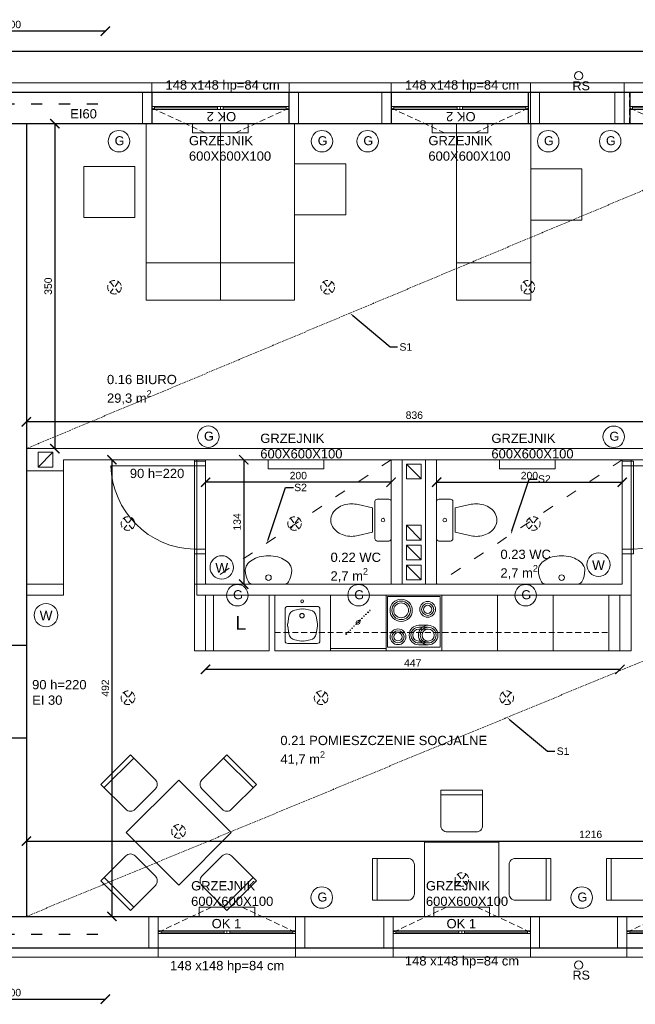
# Model space of a CAD drawing. Header units: centimetres. Extents: x -2458 to 12284, y -19336 to 2224.
# Tile 15 of 20: x 6950 to 7613, y -9979 to -8918. Entities that reach past the tile are written whole.
import ezdxf
from ezdxf import colors
from ezdxf.entities.mleader import LeaderData, LeaderLine
from ezdxf.math import Vec2, Vec3

# ---------------------------------------------------------------- set-up
doc = ezdxf.new("R2010")
doc.units = ezdxf.units.CM
for name, pattern in [('DASHED2', [9.525, 6.35, -3.175]), ('GCAD_ISO03W100', [30, 12, -18]), ('KRE-DR', [0.1, 0.06, -0.04])]:
    doc.linetypes.add(name, pattern=pattern)
for name, color, linetype, lineweight in [('100_KONSTRUKCYNE', 10, 'Continuous', 25), ('200_DZIAŁOWE', 50, 'Continuous', 15), ('300_DRZWI NOWE', 60, 'Continuous', 5), ('400_OKNA ISTNIEJĄCE', 130, 'Continuous', 5), ('401_OKNA NOWE', 150, 'Continuous', 5), ('500_WIDOK', 220, 'Continuous', 5), ('600_POWIERZCHNIE', 11, 'Continuous', 9), ('800_WYMIARY', 210, 'Continuous', 9), ('900_SUFITY PODWIESZONE', 40, 'Continuous', 9), ('901_LAMPY', 51, 'Continuous', 5), ('902_PPOZ', 121, 'Continuous', 30)]:
    doc.layers.add(name, color=color, linetype=linetype, lineweight=lineweight)
doc.styles.get("Standard").update_dxf_attribs({"font": 'arial.ttf'})
doc.dimstyles.new('Kasia', dxfattribs={"dimtxt": 8, "dimasz": 10, "dimexe": 1.25, "dimexo": 0.625, "dimgap": 3, "dimtad": 1, "dimtxsty": 'Standard', "dimblk": 'ARCHTICK', "dimcen": 2.5, "dimse1": 1, "dimse2": 1, "dimadec": 0, "dimazin": 0, "dimtfac": 1, "dimtmove": 0, "dimatfit": 3, "dimldrblk": 'ARCHTICK', "dimfxl": 1, "dimarcsym": 1})

# ---------------------------------------------------------------- blocks, each defined once
blk = doc.blocks.new('OKNO 148')
at = {"layer": '400_OKNA ISTNIEJĄCE', "linetype": 'DASHED2'}
for p, q in [((2587.8, 819.4), (2647.5, 847.4)), ((2735.8, 819.4), (2676, 847.4)), ((2587.8, 836.4), (2735.8, 836.4)), ((2587.8, 836.4), (2587.8, 802.4)), ((2735.8, 836.4), (2735.8, 802.4)), ((2587.8, 802.4), (2735.8, 802.4))]:
    blk.add_line(p, q, dxfattribs=at)
at = {"layer": '400_OKNA ISTNIEJĄCE'}
for p, q in [((2735.8, 820.9), (2587.8, 820.9)), ((2587.8, 817.9), (2735.8, 817.9)), ((2587.8, 817.9), (2587.8, 814.9)), ((2590.8, 820.9), (2590.8, 817.9)), ((2590.8, 819.4), (2658.8, 819.4)), ((2658.8, 820.9), (2658.8, 817.9)), ((2661.8, 820.9), (2661.8, 817.9)), ((2664.8, 820.9), (2664.8, 817.9)), ((2664.8, 819.4), (2732.8, 819.4)), ((2732.8, 820.9), (2732.8, 817.9)), ((2735.8, 814.9), (2735.8, 817.9))]:
    blk.add_line(p, q, dxfattribs=at)
at = {"layer": '400_OKNA ISTNIEJĄCE', "insert": (2645.4, 833.7), "char_height": 10, "width": 232.929, "attachment_point": 1}
blk.add_mtext('OK 1', dxfattribs=at)
blk = doc.blocks.new('okno nowe 148')
at = {"layer": '401_OKNA NOWE', "linetype": 'DASHED2'}
for p, q in [((5305.8, -8865.9), (5157.8, -8865.9)), ((5157.8, -8899.9), (5157.8, -8865.9)), ((5305.8, -8899.9), (5305.8, -8865.9)), ((5157.8, -8882.9), (5217.6, -8910.8)), ((5305.8, -8882.9), (5246, -8910.8)), ((5305.8, -8899.9), (5157.8, -8899.9))]:
    blk.add_line(p, q, dxfattribs=at)
at = {"layer": '401_OKNA NOWE'}
for p, q in [((5157.8, -8878.4), (5157.8, -8881.4)), ((5305.8, -8881.4), (5305.8, -8878.4)), ((5305.8, -8881.4), (5157.8, -8881.4)), ((5157.8, -8884.4), (5305.8, -8884.4)), ((5160.8, -8884.4), (5160.8, -8881.4)), ((5228.8, -8882.9), (5160.8, -8882.9)), ((5228.8, -8884.4), (5228.8, -8881.4)), ((5231.8, -8884.4), (5231.8, -8881.4)), ((5234.8, -8884.4), (5234.8, -8881.4)), ((5302.8, -8882.9), (5234.8, -8882.9)), ((5302.8, -8884.4), (5302.8, -8881.4))]:
    blk.add_line(p, q, dxfattribs=at)
at = {"layer": '401_OKNA NOWE', "insert": (5248.8, -8887.1), "char_height": 10, "width": 232.929, "attachment_point": 7, "rotation": 180}
blk.add_mtext('OK 2', dxfattribs=at)
blk = doc.blocks.new('_ArchTick')
at = {"color": 0, "linetype": 'ByBlock', "transparency": 16777216, "const_width": 0.15}
blk.add_lwpolyline([(-0.5, -0.5), (0.5, 0.5)], dxfattribs=at)
blk = doc.blocks.new('*D64')
at = {"layer": '800_WYMIARY', "color": 0, "lineweight": -2}
blk.add_line((6956.8, -9803.2), (8172.8, -9803.2), dxfattribs=at)
at = {"layer": '800_WYMIARY', "color": 0, "lineweight": -2, "xscale": 10, "yscale": 10, "zscale": 10, "rotation": 180}
blk.add_blockref('_ArchTick', (6956.8, -9803.2), dxfattribs=at)
at = {"layer": '800_WYMIARY', "color": 0, "lineweight": -2, "xscale": 10, "yscale": 10, "zscale": 10}
blk.add_blockref('_ArchTick', (8172.8, -9803.2), dxfattribs=at)
at = {"layer": '800_WYMIARY', "color": 0, "insert": (7564.8, -9796.1), "char_height": 8, "attachment_point": 5}
blk.add_mtext('1216', dxfattribs=at)
blk = doc.blocks.new('*D75')
at = {"layer": '800_WYMIARY', "color": 0, "lineweight": -2}
blk.add_line((7792.8, -9351.5), (6956.8, -9351.5), dxfattribs=at)
at = {"layer": '800_WYMIARY', "color": 0, "lineweight": -2, "xscale": 10, "yscale": 10, "zscale": 10, "rotation": 180}
blk.add_blockref('_ArchTick', (6956.8, -9351.5), dxfattribs=at)
at = {"layer": '800_WYMIARY', "color": 0, "lineweight": -2, "xscale": 10, "yscale": 10, "zscale": 10}
blk.add_blockref('_ArchTick', (7792.8, -9351.5), dxfattribs=at)
at = {"layer": '800_WYMIARY', "color": 0, "insert": (7374.8, -9344.4), "char_height": 8, "attachment_point": 5}
blk.add_mtext('836', dxfattribs=at)
blk = doc.blocks.new('4 TABLE')
at = {"layer": '500_WIDOK', "linetype": 'Continuous'}
for p, q in [((7488.5, -9966.8), (7443.5, -9966.8)), ((7375, -10035.3), (7375, -10080.3)), ((7557, -10035.3), (7557, -10080.3)), ((7488.5, -10148.8), (7443.5, -10148.8))]:
    blk.add_line(p, q, dxfattribs=at)
for points in [[(7443.5, -9999.8, 0.414214), (7450.5, -10006.8), (7481.5, -10006.8, 0.414214), (7488.5, -9999.8), (7488.5, -9961.8), (7443.5, -9961.8)], [(7408, -10080.3, 0.414214), (7415, -10073.3), (7415, -10042.3, 0.414214), (7408, -10035.3), (7370, -10035.3), (7370, -10080.3)], [(7524, -10080.3, -0.414214), (7517, -10073.3), (7517, -10042.3, -0.414214), (7524, -10035.3), (7562, -10035.3), (7562, -10080.3)], [(7443.5, -10115.8, -0.414214), (7450.5, -10108.8), (7481.5, -10108.8, -0.414214), (7488.5, -10115.8), (7488.5, -10153.8), (7443.5, -10153.8)]]:
    blk.add_lwpolyline(points, format="xyb", close=True, dxfattribs=at)
at = {"layer": '500_WIDOK'}
blk.add_lwpolyline([(7426, -10017.8), (7506, -10017.8), (7506, -10097.8), (7426, -10097.8)], close=True, dxfattribs=at)
blk = doc.blocks.new('3 TABLE')
at = {"layer": '500_WIDOK', "linetype": 'Continuous'}
for p, q in [((8093.9, -9731.4), (8048.9, -9731.4)), ((7980.4, -9799.9), (7980.4, -9844.9)), ((8162.4, -9799.9), (8162.4, -9844.9))]:
    blk.add_line(p, q, dxfattribs=at)
for points in [[(8048.9, -9764.4, 0.414214), (8055.9, -9771.4), (8086.9, -9771.4, 0.414214), (8093.9, -9764.4), (8093.9, -9726.4), (8048.9, -9726.4)], [(8013.4, -9844.9, 0.414214), (8020.4, -9837.9), (8020.4, -9806.9, 0.414214), (8013.4, -9799.9), (7975.4, -9799.9), (7975.4, -9844.9)], [(8129.4, -9844.9, -0.414214), (8122.4, -9837.9), (8122.4, -9806.9, -0.414214), (8129.4, -9799.9), (8167.4, -9799.9), (8167.4, -9844.9)]]:
    blk.add_lwpolyline(points, format="xyb", close=True, dxfattribs=at)
at = {"layer": '500_WIDOK'}
blk.add_lwpolyline([(8031.4, -9782.4), (8111.4, -9782.4), (8111.4, -9862.4), (8031.4, -9862.4)], close=True, dxfattribs=at)
blk = doc.blocks.new('wc')
at = {"layer": '500_WIDOK'}
for p, q in [((6154.4, -9240.8), (6158, -9256.5)), ((6187.8, -9240.8), (6184.2, -9256.5)), ((6151.1, -9259), (6191.1, -9259)), ((6148.6, -9274), (6148.6, -9261.5)), ((6193.6, -9261.5), (6193.6, -9274)), ((6191.1, -9276.5), (6151.1, -9276.5))]:
    blk.add_line(p, q, dxfattribs=at)
for points in [[(6188.6, -9234, 0.072039), (6187.4, -9225.7, 0.083339), (6184, -9218.7, 0.106661), (6178.2, -9213.4, 0.132138), (6171.1, -9211.5, 0.132138), (6164.1, -9213.4, 0.106661), (6158.2, -9218.7, 0.083339), (6154.8, -9225.7, 0.072039), (6153.6, -9234, 0.05824), (6154.4, -9240.8, 0.083339)], [(6187.8, -9240.8, 0.05824), (6188.6, -9234, 0.072039)]]:
    blk.add_lwpolyline(points, format="xyb", dxfattribs=at)
blk.add_lwpolyline([(6184.2, -9256.5), (6158, -9256.5)], dxfattribs=at)
blk.add_circle((6171.1, -9267.7), 1.96, dxfattribs=at)
for centre, start, end in [((6151.1, -9261.5), 90, 180), ((6191.1, -9261.5), 0, 90), ((6151.1, -9274), 180, 270), ((6191.1, -9274), 270, 0)]:
    blk.add_arc(centre, 2.5, start, end, dxfattribs=at)
blk = doc.blocks.new('umywalka')
blk.add_line((5383.5, -9289.9), (5418.1, -9289.9))
blk.add_lwpolyline([(5425.8, -9274.9, 0.14832), (5424.1, -9269.4, 0.107111), (5418.5, -9264, 0.07605), (5410.8, -9260.7, 0.062928), (5400.8, -9259.4, 0.062928), (5390.8, -9260.7, 0.07605), (5383.1, -9264, 0.107111), (5377.5, -9269.4, 0.14832), (5375.8, -9274.9, 0.14832)], format="xyb")
blk.add_circle((5400.8, -9282.9), 3)
for centre, radius, start, end in [((5400.8, -9274.9), 25, 180, 210), ((5400.8, -9274.9), 25, 330, 0), ((5383.5, -9284.9), 5, 210, 270), ((5418.1, -9284.9), 5, 270, 330)]:
    blk.add_arc(centre, radius, start, end)
blk = doc.blocks.new('drzwi 90')
at = {"layer": '300_DRZWI NOWE'}
for p, q in [((1441.9, -9391.1), (1441.9, -9301.1)), ((1346.9, -9391.1), (1346.9, -9403.1)), ((1351.9, -9391.1), (1351.9, -9403.1)), ((1441.9, -9391.1), (1441.9, -9403.1)), ((1446.9, -9391.1), (1446.9, -9403.1))]:
    blk.add_line(p, q, dxfattribs=at)
for points in [[(1346.9, -9391.1), (1446.9, -9391.1)], [(1346.9, -9403.1), (1446.9, -9403.1)]]:
    blk.add_lwpolyline(points, dxfattribs=at)
blk.add_arc((1444.4, -9393.6), 92.5, 91.5482, 178.4518, dxfattribs=at)
blk = doc.blocks.new('k6')
for p, q in [((7264.2, -9640.1), (7324.2, -9640.1)), ((7264.2, -9700.1), (7264.2, -9640.1)), ((7265.7, -9641.6), (7322.7, -9641.6)), ((7265.7, -9696.1), (7265.7, -9641.6)), ((7322.7, -9641.6), (7322.7, -9696.1)), ((7324.2, -9640.1), (7324.2, -9695.1)), ((7324.2, -9695.1), (7324.2, -9695.1)), ((7324.2, -9695.1), (7324.2, -9700.1)), ((7324.2, -9700.1), (7264.2, -9700.1)), ((7322.7, -9696.1), (7265.7, -9696.1))]:
    blk.add_line(p, q)
for points in [[(7309.6, -9672.5), (7299.6, -9672.5, 1), (7299.6, -9693.5), (7309.6, -9693.5)], [(7309.6, -9674.5), (7299.6, -9674.5, 1), (7299.6, -9691.5), (7309.6, -9691.5)], [(7309.6, -9676.5), (7299.6, -9676.5, 1), (7299.6, -9689.5), (7309.6, -9689.5)]]:
    blk.add_lwpolyline(points, format="xyb")
for centre, radius in [((7280.5, -9656.4), 12), ((7280.5, -9656.4), 10), ((7280.5, -9656.4), 8), ((7309.1, -9655.3), 8.5), ((7309.1, -9655.3), 6.5), ((7309.1, -9655.3), 4.5), ((7309.6, -9683), 10.5), ((7309.6, -9683), 8.5), ((7277.1, -9684.8), 8.5), ((7277.1, -9684.8), 6.5), ((7277.1, -9684.8), 4.5), ((7309.6, -9683), 6.5)]:
    blk.add_circle(centre, radius)
blk = doc.blocks.new('zmywarka')
at = {"layer": '500_WIDOK'}
for p, q in [((7356.1, -9669.9), (7356.1, -9609.9)), ((7356.1, -9609.9), (7416.1, -9609.9)), ((7416.1, -9609.9), (7416.1, -9669.9)), ((7356.1, -9667.4), (7416.1, -9667.4)), ((7416.1, -9669.9), (7356.1, -9669.9))]:
    blk.add_line(p, q, dxfattribs=at)
at = {"layer": '500_WIDOK', "linetype": 'KRE-DR'}
for centre, radius in [((7394.5, -9630.5), 0.5), ((7396.6, -9628.4), 0.5), ((7398.7, -9626.3), 0.5), ((7383.9, -9641.1), 0.5), ((7386, -9639), 2), ((7386, -9639), 0.5), ((7388.1, -9636.9), 0.5), ((7390.2, -9634.8), 0.5), ((7392.3, -9632.6), 0.5), ((7373.2, -9651.7), 0.5), ((7375.4, -9649.6), 0.5), ((7377.5, -9647.5), 0.5), ((7379.6, -9645.4), 0.5), ((7381.7, -9643.2), 0.5)]:
    blk.add_circle(centre, radius, dxfattribs=at)
blk = doc.blocks.new('zlew')
at = {"layer": '500_WIDOK'}
for p, q in [((7225, -9704.5), (7256.5, -9704.5)), ((7222, -9707.5), (7222, -9741.5)), ((7224.8, -9723.2), (7226.1, -9715.1)), ((7232.6, -9708.5), (7239.4, -9707.3)), ((7242.2, -9707.3), (7249, -9708.5)), ((7255.5, -9715.1), (7256.8, -9723.2)), ((7259.5, -9707.5), (7259.5, -9741.5)), ((7226.1, -9734), (7224.8, -9725.8)), ((7256.8, -9725.8), (7255.5, -9734)), ((7225, -9744.5), (7256.5, -9744.5)), ((7239.4, -9741.8), (7232.6, -9740.5)), ((7249, -9740.5), (7242.2, -9741.8))]:
    blk.add_line(p, q, dxfattribs=at)
for centre, radius in [((7240.3, -9699), 1.5), ((7240.2, -9714.5), 2.5)]:
    blk.add_circle(centre, radius, dxfattribs=at)
for centre, radius, start, end in [((7225, -9707.5), 3, 90, 180), ((7256.5, -9707.5), 3, 0, 90), ((7234, -9716.4), 8, 100.3048, 170.5377), ((7240.8, -9715.2), 8, 79.6952, 100.3048), ((7247.6, -9716.4), 8, 9.4623, 79.6952), ((7232.6, -9724.5), 8, 170.5377, 189.4623), ((7248.9, -9724.5), 8, 350.5377, 9.4623), ((7234, -9732.7), 8, 189.4623, 259.6952), ((7247.6, -9732.7), 8, 280.3048, 350.5377), ((7225, -9741.5), 3, 180, 270), ((7240.8, -9733.9), 8, 259.6952, 280.3048), ((7256.5, -9741.5), 3, 270, 0)]:
    blk.add_arc(centre, radius, start, end, dxfattribs=at)
blk = doc.blocks.new('*D113')
at = {"layer": '800_WYMIARY', "color": 0, "lineweight": -2}
blk.add_line((6987.4, -9030.4), (6987.4, -9380.4), dxfattribs=at)
at = {"layer": '800_WYMIARY', "color": 0, "lineweight": -2, "xscale": 10, "yscale": 10, "zscale": 10}
for p, rotation in [((6987.4, -9030.4), 90), ((6987.4, -9380.4), 270)]:
    blk.add_blockref('_ArchTick', p, dxfattribs=dict(at, rotation=rotation))
at = {"layer": '800_WYMIARY', "color": 0, "insert": (6980.3, -9205.4), "char_height": 8, "attachment_point": 5, "rotation": 90}
blk.add_mtext('350', dxfattribs=at)
blk = doc.blocks.new('2 table')
at = {"layer": '500_WIDOK', "linetype": 'Continuous'}
for p, q in [((7384.3, -10156.9), (7384.3, -10201.9)), ((7566.3, -10156.9), (7566.3, -10201.9))]:
    blk.add_line(p, q, dxfattribs=at)
at = {"layer": '500_WIDOK'}
blk.add_lwpolyline([(7435.3, -10139.4), (7515.3, -10139.4), (7515.3, -10219.4), (7435.3, -10219.4)], close=True, dxfattribs=at)
at = {"layer": '500_WIDOK', "linetype": 'Continuous'}
for points in [[(7417.3, -10201.9, 0.414214), (7424.3, -10194.9), (7424.3, -10163.9, 0.414214), (7417.3, -10156.9), (7379.3, -10156.9), (7379.3, -10201.9)], [(7533.3, -10201.9, -0.414214), (7526.3, -10194.9), (7526.3, -10163.9, -0.414214), (7533.3, -10156.9), (7571.3, -10156.9), (7571.3, -10201.9)]]:
    blk.add_lwpolyline(points, format="xyb", close=True, dxfattribs=at)
blk = doc.blocks.new('włącznik')
at = {"layer": '500_WIDOK'}
blk.add_circle((7992.9, -9401), 12.6, dxfattribs=at)
at = {"layer": '500_WIDOK', "insert": (7985.9, -9396.2), "char_height": 10.5, "width": 163.633, "attachment_point": 1}
blk.add_mtext('W', dxfattribs=at)
blk = doc.blocks.new('gniazdo')
at = {"layer": '500_WIDOK'}
blk.add_circle((8039.5, -9399.9), 11.6, dxfattribs=at)
at = {"layer": '500_WIDOK', "insert": (8034.9, -9394.5), "char_height": 9.69, "width": 150.523, "attachment_point": 1}
blk.add_mtext('G', dxfattribs=at)
blk = doc.blocks.new('oświetlenie')
at = {"layer": '901_LAMPY', "linetype": 'DASHED2'}
for p, q in [((8105, -9394.1), (8096, -9405.7)), ((8096, -9394.1), (8105, -9405.7))]:
    blk.add_line(p, q, dxfattribs=at)
blk.add_circle((8100.5, -9399.9), 7.36, dxfattribs=at)
blk = doc.blocks.new('k1')
at = {"layer": '200_DZIAŁOWE'}
blk.add_line((7814.8, -9228.4), (7830.8, -9244.4), dxfattribs=at)
blk.add_lwpolyline([(7814.8, -9228.4), (7814.8, -9244.4), (7830.8, -9244.4), (7830.8, -9228.4), (7814.8, -9228.4)], dxfattribs=at)
blk = doc.blocks.new('grzejnik 600x600x100')
at = {"layer": '500_WIDOK'}
blk.add_lwpolyline([(5341.8, -9108), (5341.8, -9118), (5401.8, -9118), (5401.8, -9108), (5341.8, -9108)], dxfattribs=at)
at = {"layer": '500_WIDOK', "insert": (5333.2, -9080), "char_height": 10, "width": 42.029, "attachment_point": 1}
blk.add_mtext('GRZEJNIK 600X600X100', dxfattribs=at)
blk = doc.blocks.new('*D387')
at = {"layer": '800_WYMIARY', "color": 0, "lineweight": -2}
blk.add_line((8881.8, -8952.5), (538.8, -8952.5), dxfattribs=at)
at = {"layer": '800_WYMIARY', "color": 0, "lineweight": -2, "xscale": 10, "yscale": 10, "zscale": 10, "rotation": 180}
blk.add_blockref('_ArchTick', (538.8, -8952.5), dxfattribs=at)
at = {"layer": '800_WYMIARY', "color": 0, "lineweight": -2, "xscale": 10, "yscale": 10, "zscale": 10}
blk.add_blockref('_ArchTick', (8881.8, -8952.5), dxfattribs=at)
at = {"layer": '800_WYMIARY', "color": 0, "insert": (4710.3, -8945.4), "char_height": 8, "attachment_point": 5}
blk.add_mtext('8343', dxfattribs=at)
blk = doc.blocks.new('*D392')
at = {"layer": '500_WIDOK', "color": 0, "lineweight": -2}
blk.add_line((7049, -9392.4), (7049, -9884.4), dxfattribs=at)
at = {"layer": '500_WIDOK', "color": 0, "lineweight": -2, "xscale": 10, "yscale": 10, "zscale": 10}
for p, rotation in [((7049, -9392.4), 90), ((7049, -9884.4), 270)]:
    blk.add_blockref('_ArchTick', p, dxfattribs=dict(at, rotation=rotation))
at = {"layer": '500_WIDOK', "color": 0, "insert": (7041.9, -9638.4), "char_height": 8, "attachment_point": 5, "rotation": 90}
blk.add_mtext('492', dxfattribs=at)
blk = doc.blocks.new('RS')
at = {"layer": '500_WIDOK'}
blk.add_circle((554.4, -9936.9), 4.5, dxfattribs=at)
at = {"layer": '500_WIDOK', "insert": (547.7, -9942.8), "char_height": 9.69, "width": 150.523, "attachment_point": 1}
blk.add_mtext('RS', dxfattribs=at)
blk = doc.blocks.new('RURY S')
at = {"layer": '200_DZIAŁOWE'}
blk.add_blockref('RS', (6997.5, 0), dxfattribs=at)
blk = doc.blocks.new('*D518')
at = {"layer": '800_WYMIARY', "color": 0, "lineweight": -2}
blk.add_line((6841.8, -9973.6), (7041.8, -9973.6), dxfattribs=at)
at = {"layer": '800_WYMIARY', "color": 0, "lineweight": -2, "xscale": 10, "yscale": 10, "zscale": 10, "rotation": 180}
blk.add_blockref('_ArchTick', (6841.8, -9973.6), dxfattribs=at)
at = {"layer": '800_WYMIARY', "color": 0, "lineweight": -2, "xscale": 10, "yscale": 10, "zscale": 10}
blk.add_blockref('_ArchTick', (7041.8, -9973.6), dxfattribs=at)
at = {"layer": '800_WYMIARY', "color": 0, "insert": (6941.8, -9966.5), "char_height": 8, "attachment_point": 5}
blk.add_mtext('200', dxfattribs=at)
blk = doc.blocks.new('*D519')
at = {"layer": '800_WYMIARY', "color": 0, "lineweight": -2}
blk.add_line((7041.8, -8930.6), (6841.8, -8930.6), dxfattribs=at)
at = {"layer": '800_WYMIARY', "color": 0, "lineweight": -2, "xscale": 10, "yscale": 10, "zscale": 10, "rotation": 180}
blk.add_blockref('_ArchTick', (6841.8, -8930.6), dxfattribs=at)
at = {"layer": '800_WYMIARY', "color": 0, "lineweight": -2, "xscale": 10, "yscale": 10, "zscale": 10}
blk.add_blockref('_ArchTick', (7041.8, -8930.6), dxfattribs=at)
at = {"layer": '800_WYMIARY', "color": 0, "insert": (6941.8, -8923.5), "char_height": 8, "attachment_point": 5}
blk.add_mtext('200', dxfattribs=at)
blk = doc.blocks.new('grzejnik 600x600x100 2')
at = {"layer": '500_WIDOK'}
blk.add_lwpolyline([(8062.5, -8915.4), (8062.5, -8925.4), (8122.5, -8925.4), (8122.5, -8915.4), (8062.5, -8915.4)], dxfattribs=at)
at = {"layer": '500_WIDOK', "insert": (8058.6, -8928.6), "char_height": 10, "width": 42.029, "attachment_point": 1}
blk.add_mtext('GRZEJNIK 600X600X100', dxfattribs=at)
blk = doc.blocks.new('*D722')
at = {"layer": '800_WYMIARY', "color": 0, "lineweight": -2}
blk.add_line((7191, -9392.4), (7191, -9526.4), dxfattribs=at)
at = {"layer": '800_WYMIARY', "color": 0, "lineweight": -2, "xscale": 10, "yscale": 10, "zscale": 10}
for p, rotation in [((7191, -9392.4), 90), ((7191, -9526.4), 270)]:
    blk.add_blockref('_ArchTick', p, dxfattribs=dict(at, rotation=rotation))
at = {"layer": '800_WYMIARY', "color": 0, "insert": (7183.9, -9459.4), "char_height": 8, "attachment_point": 5, "rotation": 90}
blk.add_mtext('134', dxfattribs=at)
blk = doc.blocks.new('*D723')
at = {"layer": '800_WYMIARY', "color": 0, "lineweight": -2}
blk.add_line((7349.8, -9416.6), (7149.8, -9416.6), dxfattribs=at)
at = {"layer": '800_WYMIARY', "color": 0, "lineweight": -2, "xscale": 10, "yscale": 10, "zscale": 10, "rotation": 180}
blk.add_blockref('_ArchTick', (7149.8, -9416.6), dxfattribs=at)
at = {"layer": '800_WYMIARY', "color": 0, "lineweight": -2, "xscale": 10, "yscale": 10, "zscale": 10}
blk.add_blockref('_ArchTick', (7349.8, -9416.6), dxfattribs=at)
at = {"layer": '800_WYMIARY', "color": 0, "insert": (7249.8, -9409.5), "char_height": 8, "attachment_point": 5}
blk.add_mtext('200', dxfattribs=at)
blk = doc.blocks.new('*D724')
at = {"layer": '800_WYMIARY', "color": 0, "lineweight": -2}
blk.add_line((7398.8, -9416.6), (7598.8, -9416.6), dxfattribs=at)
at = {"layer": '800_WYMIARY', "color": 0, "lineweight": -2, "xscale": 10, "yscale": 10, "zscale": 10, "rotation": 180}
blk.add_blockref('_ArchTick', (7398.8, -9416.6), dxfattribs=at)
at = {"layer": '800_WYMIARY', "color": 0, "lineweight": -2, "xscale": 10, "yscale": 10, "zscale": 10}
blk.add_blockref('_ArchTick', (7598.8, -9416.6), dxfattribs=at)
at = {"layer": '800_WYMIARY', "color": 0, "insert": (7498.8, -9409.5), "char_height": 8, "attachment_point": 5}
blk.add_mtext('200', dxfattribs=at)
blk = doc.blocks.new('*D725')
at = {"layer": '800_WYMIARY', "color": 0, "lineweight": -2}
blk.add_line((7596.3, -9618.3), (7149.8, -9618.3), dxfattribs=at)
at = {"layer": '800_WYMIARY', "color": 0, "lineweight": -2, "xscale": 10, "yscale": 10, "zscale": 10, "rotation": 180}
blk.add_blockref('_ArchTick', (7149.8, -9618.3), dxfattribs=at)
at = {"layer": '800_WYMIARY', "color": 0, "lineweight": -2, "xscale": 10, "yscale": 10, "zscale": 10}
blk.add_blockref('_ArchTick', (7596.3, -9618.3), dxfattribs=at)
at = {"layer": '800_WYMIARY', "color": 0, "insert": (7373.1, -9611.3), "char_height": 8, "attachment_point": 5}
blk.add_mtext('447', dxfattribs=at)
blk = doc.blocks.new('RS POLNOC')
at = {"layer": '200_DZIAŁOWE'}
blk.add_blockref('RS', (6124.9, 3755.1), dxfattribs=at)

msp = doc.modelspace()

# ---------------------------------------------------------------- linework, layer by layer
at = {"layer": '100_KONSTRUKCYNE'}
for p, q in [((5018.847, -8996.404), (8871.847, -8996.404)), ((7091.847, -8996.404), (7091.847, -9030.404)), ((7239.847, -9030.404), (7239.847, -8996.404)), ((7349.847, -8996.404), (7349.847, -9030.404)), ((7497.847, -9030.404), (7497.847, -8996.404)), ((7606.847, -8996.404), (7606.847, -9030.404)), ((8837.847, -9030.404), (6251.847, -9030.404)), ((6956.847, -9030.404), (6956.847, -9884.404)), ((6956.847, -9592.406), (6926.847, -9592.406)), ((6956.847, -9692.406), (6926.847, -9692.406)), ((5048.847, -9884.404), (8837.847, -9884.404)), ((5018.847, -9918.404), (8871.847, -9918.404))]:
    msp.add_line(p, q, dxfattribs=at)
at = {"layer": '200_DZIAŁOWE'}
for p, q in [((7605.827, -9380.404), (6956.847, -9380.404)), ((6956.847, -9380.404), (6956.847, -9404.404)), ((6985.379, -9384.404), (6969.379, -9400.404)), ((7751.847, -9392.404), (6996.847, -9392.404)), ((6996.847, -9392.404), (6996.847, -9404.404)), ((7137.847, -9392.404), (7137.847, -9538.404)), ((7137.847, -9392.404), (7137.847, -9538.404)), ((7149.847, -9392.404), (7149.847, -9526.404)), ((7149.847, -9392.404), (7149.847, -9526.404)), ((7349.847, -9392.404), (7349.847, -9526.404)), ((7361.847, -9392.404), (7361.847, -9526.404)), ((7386.847, -9392.404), (7386.847, -9526.404)), ((7398.847, -9392.404), (7398.847, -9526.404)), ((7598.847, -9392.404), (7598.847, -9526.404)), ((7598.847, -9392.404), (7598.847, -9526.404)), ((7608.347, -9392.404), (7608.347, -9538.404)), ((7608.347, -9392.404), (7608.347, -9538.404)), ((6956.847, -9404.404), (6996.847, -9404.404)), ((7386.847, -9526.404), (7386.847, -9458.404)), ((6996.847, -9526.404), (6956.847, -9526.404)), ((6996.847, -9526.404), (6996.847, -9538.404)), ((7598.847, -9526.404), (7137.847, -9526.404)), ((6956.847, -9538.404), (6956.847, -9598.404)), ((6996.847, -9538.404), (6956.847, -9538.404)), ((7137.847, -9538.404), (7137.847, -9598.404)), ((7608.347, -9538.404), (7140.347, -9538.404)), ((7149.847, -9598.404), (7149.847, -9538.404)), ((7596.347, -9598.404), (7596.347, -9538.404)), ((7608.347, -9538.404), (7608.347, -9598.404)), ((7137.847, -9598.404), (7149.847, -9598.404)), ((7608.347, -9598.404), (7596.347, -9598.404))]:
    msp.add_line(p, q, dxfattribs=at)
for points in [[(6881.847, -8996.404), (6881.847, -9030.404), (6871.847, -9030.404), (6871.847, -8986.404), (7091.847, -8986.404), (7091.847, -9030.404), (7081.847, -9030.404), (7081.847, -8996.404)], [(7249.847, -8996.404), (7249.847, -9030.404), (7239.847, -9030.404), (7239.847, -8986.404), (7349.847, -8986.404), (7349.847, -9030.404), (7339.847, -9030.404), (7339.847, -8996.404)], [(7509.847, -8996.404), (7509.847, -9030.404), (7499.847, -9030.404), (7499.847, -8986.404), (7600.847, -8986.404), (7600.847, -9030.404), (7590.847, -9030.404), (7590.847, -8996.404)], [(6985.379, -9384.404), (6985.379, -9400.404), (6969.379, -9400.404), (6969.379, -9384.404), (6985.379, -9384.404)], [(6812.847, -9918.404), (6812.847, -9884.404), (6802.847, -9884.404), (6802.847, -9918.404), (6802.847, -9918.404), (6802.847, -9928.404), (7098.847, -9928.404), (7098.847, -9884.404), (7088.847, -9884.404), (7088.847, -9918.404)], [(7256.847, -9918.404), (7256.847, -9884.404), (7246.847, -9884.404), (7246.847, -9918.404), (7246.847, -9918.404), (7246.847, -9928.404), (7351.847, -9928.404), (7351.847, -9884.404), (7341.847, -9884.404), (7341.847, -9918.404)], [(7509.847, -9918.404), (7509.847, -9884.404), (7499.847, -9884.404), (7499.847, -9918.404), (7499.847, -9918.404), (7499.847, -9928.404), (7603.847, -9928.404), (7603.847, -9884.404), (7593.847, -9884.404), (7593.847, -9918.404)]]:
    msp.add_lwpolyline(points, dxfattribs=at)
at = {"layer": '500_WIDOK'}
for p, q in [((6996.847, -9404.404), (6996.847, -9526.404)), ((7596.347, -9598.404), (7584.347, -9598.404))]:
    msp.add_line(p, q, dxfattribs=at)
at = {"layer": '500_WIDOK', "linetype": 'DASHED2'}
msp.add_line((7224.347, -9578.404), (7584.347, -9578.404), dxfattribs=at)
at = {"layer": '500_WIDOK'}
for points in [[(7085.847, -9030.404), (7085.847, -9180.404), (7165.847, -9180.404), (7165.847, -9030.404), (7085.847, -9030.404)], [(7165.847, -9030.404), (7165.847, -9180.404), (7245.847, -9180.404), (7245.847, -9030.404), (7165.847, -9030.404)], [(7420.22, -9030.404), (7420.22, -9180.404), (7500.22, -9180.404), (7500.22, -9030.404), (7420.22, -9030.404)], [(7018.785, -9131.317), (7073.785, -9131.317), (7073.785, -9076.317), (7018.785, -9076.317), (7018.785, -9131.317)], [(7245.847, -9128.584), (7300.847, -9128.584), (7300.847, -9073.584), (7245.847, -9073.584), (7245.847, -9128.584)], [(7500.22, -9134.128), (7555.22, -9134.128), (7555.22, -9079.128), (7500.22, -9079.128), (7500.22, -9134.128)], [(7165.847, -9180.404), (7165.847, -9220.404), (7085.847, -9220.404), (7085.847, -9180.404), (7165.847, -9180.404)], [(7245.847, -9180.404), (7245.847, -9220.404), (7165.847, -9220.404), (7165.847, -9180.404), (7245.847, -9180.404)], [(7500.22, -9180.404), (7500.22, -9220.404), (7420.22, -9220.404), (7420.22, -9180.404), (7500.22, -9180.404)], [(7158.347, -9538.404), (7158.347, -9598.404), (7218.347, -9598.404), (7218.347, -9538.404), (7158.347, -9538.404)], [(7224.347, -9538.404), (7224.347, -9598.404), (7284.347, -9598.404), (7284.347, -9538.404), (7224.347, -9538.404)], [(7284.347, -9538.404), (7284.347, -9598.404), (7344.347, -9598.404), (7344.347, -9538.404), (7284.347, -9538.404)], [(7344.347, -9538.404), (7344.347, -9598.404), (7404.347, -9598.404), (7404.347, -9538.404), (7344.347, -9538.404)], [(7404.347, -9538.404), (7404.347, -9598.404), (7464.347, -9598.404), (7464.347, -9538.404), (7404.347, -9538.404)], [(7464.347, -9538.404), (7464.347, -9598.404), (7524.347, -9598.404), (7524.347, -9538.404), (7464.347, -9538.404)], [(7524.347, -9538.404), (7524.347, -9598.404), (7584.347, -9598.404), (7584.347, -9538.404), (7524.347, -9538.404)]]:
    msp.add_lwpolyline(points, dxfattribs=at)
at = {"layer": '600_POWIERZCHNIE'}
msp.add_line((6956.847, -9392.404), (6956.847, -9526.404), dxfattribs=at)
for points in [[(6956.847, -9030.404), (7792.847, -9030.404), (7792.847, -9380.404), (6956.847, -9380.404), (6956.847, -9030.404)], [(7608.347, -9392.404), (7792.347, -9392.404), (7793.347, -9538.404), (7792.847, -9538.404), (7792.847, -9686.404), (8172.847, -9686.404), (8172.847, -9884.404), (6956.847, -9884.404), (6956.847, -9538.404), (6956.847, -9538.404), (6956.847, -9526.404), (6956.847, -9526.404), (6956.847, -9404.404), (6996.847, -9404.404), (6996.847, -9392.404), (7140.347, -9392.404), (7140.347, -9538.404), (7608.347, -9538.404), (7608.347, -9392.404)], [(7149.847, -9392.404), (7349.847, -9392.404), (7349.847, -9526.404), (7149.847, -9526.404), (7149.847, -9392.404)]]:
    msp.add_lwpolyline(points, dxfattribs=at)
at = {"layer": '800_WYMIARY'}
msp.add_line((7158.347, -9598.404), (7149.847, -9598.404), dxfattribs=at)
msp.add_lwpolyline([(538.847, -8986.404), (538.847, -9928.404), (8881.847, -9928.404), (8881.847, -8986.404), (538.847, -8986.404)], dxfattribs=at)
at = {"layer": '900_SUFITY PODWIESZONE', "linetype": 'DASHED2', "ltscale": 0.3}
for p, q in [((7792.847, -9030.404), (6956.847, -9380.404)), ((7792.847, -9538.404), (6956.847, -9884.404))]:
    msp.add_line(p, q, dxfattribs=at)
at = {"layer": '900_SUFITY PODWIESZONE', "linetype": 'GCAD_ISO03W100'}
for p, q in [((7349.847, -9392.404), (7149.847, -9526.404)), ((7598.847, -9392.404), (7398.847, -9526.404))]:
    msp.add_line(p, q, dxfattribs=at)
at = {"layer": '902_PPOZ', "linetype": 'GCAD_ISO03W100'}
for p, q in [((6841.847, -9008.883), (7041.847, -9008.883)), ((6841.847, -9903.605), (7041.847, -9903.605))]:
    msp.add_line(p, q, dxfattribs=at)

# ---------------------------------------------------------------- block references
at = {"rotation": 90.00000000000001}
msp.add_blockref('wc', (-1926.649, -15628.545), dxfattribs=at)
at = {"xscale": -1, "rotation": 270}
msp.add_blockref('wc', (16675.343, -15628.545), dxfattribs=at)
at = {"layer": '200_DZIAŁOWE'}
for name, p in [('okno nowe 148', (1934.023, -130.493)), ('okno nowe 148', (2192.023, -130.493)), ('okno nowe 148', (2449.023, -130.493)), ('gniazdo', (-982.992, 350.659)), ('gniazdo', (-764.228, 350.659)), ('gniazdo', (-715, 350.659)), ('gniazdo', (-520.431, 350.659)), ('gniazdo', (-453.622, 350.659)), ('gniazdo', (-886.687, 32.365)), ('gniazdo', (-449.845, 32.248)), ('k1', (-448.578, -168.597)), ('k1', (-448.578, -234.597)), ('k1', (-448.578, -256)), ('włącznik', (-419.624, -104.449)), ('k1', (-448.578, -277.403)), ('gniazdo', (-855.378, -138.463)), ('gniazdo', (-724.769, -138.463)), ('gniazdo', (-544.769, -138.463)), ('gniazdo', (-764.445, -464.187)), ('gniazdo', (-484.313, -464.187)), ('RURY S', (0, 0))]:
    msp.add_blockref(name, p, dxfattribs=at)
at = {"layer": '200_DZIAŁOWE', "xscale": -1}
for p in [(15160.167, -107.411), (14970.854, -158.836)]:
    msp.add_blockref('włącznik', p, dxfattribs=at)
at = {"layer": '300_DRZWI NOWE', "rotation": 90.00000000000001}
msp.add_blockref('drzwi 90', (-2253.286, -10840.8), dxfattribs=at)
at = {"layer": '300_DRZWI NOWE', "xscale": -1, "rotation": 270}
msp.add_blockref('drzwi 90', (17001.98, -10840.8), dxfattribs=at)
at = {"layer": '400_OKNA ISTNIEJĄCE'}
for p in [(4511.09, -10720.839), (4764.09, -10720.839), (5016.09, -10720.839)]:
    msp.add_blockref('OKNO 148', p, dxfattribs=at)
at = {"layer": '500_WIDOK'}
for name, p in [('RS POLNOC', (872.59, -2796.962)), ('grzejnik 600x600x100', (1875.637, -284.318)), ('grzejnik 600x600x100', (2124.637, -284.318)), ('umywalka', (2132.688, -236.475)), ('zlew', (13.563, 154.12)), ('zmywarka', (-71.773, 71.487)), ('k6', (80.107, 101.713)), ('grzejnik 600x600x100', (1801.095, -766.416)), ('grzejnik 600x600x100', (2054.095, -766.416))]:
    msp.add_blockref(name, p, dxfattribs=at)
at = {"layer": '500_WIDOK', "xscale": -1}
msp.add_blockref('umywalka', (12618.506, -236.475), dxfattribs=at)
at = {"layer": '600_POWIERZCHNIE', "rotation": 45}
msp.add_blockref('4 TABLE', (-5270.296, -7961.399), dxfattribs=at)
at = {"layer": '600_POWIERZCHNIE'}
msp.add_blockref('3 TABLE', (-645.536, -22), dxfattribs=at)
at = {"layer": '800_WYMIARY'}
msp.add_blockref('2 table', (202.529, 335.016), dxfattribs=at)
at = {"layer": '901_LAMPY'}
for p in [(-1048.783, 193.399), (-819.051, 193.399), (-603.385, 193.399), (-1034.242, -61.225), (-854.78, -61.225), (-1034.242, -248.955), (-826.146, -248.955), (-979.795, -392.878), (-674.506, -444.755)]:
    msp.add_blockref('oświetlenie', p, dxfattribs=at)
at = {"layer": '901_LAMPY', "xscale": -1}
for p in [(15603.474, -61.225), (15574.839, -248.955)]:
    msp.add_blockref('oświetlenie', p, dxfattribs=at)
at = {"layer": '902_PPOZ'}
for p in [(-926.64, -114.97), (-668.64, -114.97)]:
    msp.add_blockref('grzejnik 600x600x100 2', p, dxfattribs=at)

# ---------------------------------------------------------------- texts
at = {"layer": '200_DZIAŁOWE', "insert": (7004.029, -9014.677), "char_height": 10, "width": 232.9291, "attachment_point": 1}
msp.add_mtext('EI60', dxfattribs=at)
at = {"layer": '500_WIDOK', "insert": (7181.94, -9560.62), "char_height": 15, "width": 232.9291, "attachment_point": 1}
msp.add_mtext('L', dxfattribs=at)
at = {"layer": '600_POWIERZCHNIE', "char_height": 10, "width": 308.88117, "attachment_point": 1}
for s, insert in [('\\A1;0.16 BIURO\\P29,3 m{\\H0.7x;\\S2^ ;}', (7043.632, -9300.948)), ('\\A1;0.22 WC\\P2,7 m{\\H0.7x;\\S2^ ;}', (7284.508, -9492.499)), ('\\A1;0.23 WC\\P2,7 m{\\H0.7x;\\S2^ ;}', (7467.59, -9489.271)), ('\\A1;0.21 POMIESZCZENIE SOCJALNE\\P41,7 m{\\H0.7x;\\S2^ ;}', (7230.466, -9689.84))]:
    msp.add_mtext(s, dxfattribs=dict(at, insert=insert))
at = {"layer": '800_WYMIARY', "char_height": 10, "width": 232.9291, "attachment_point": 1}
for s, insert in [('148 x148 hp=84 cm', (7106.668, -8983.586)), ('148 x148 hp=84 cm', (7364.668, -8983.586)), ('90 h=220 ', (7068.277, -9402.147)), ('90 h=220 \\PEI 30', (6962.98, -9629.726)), ('148 x148 hp=84 cm', (7364.618, -9927.271)), ('148 x148 hp=84 cm', (7111.618, -9932.351))]:
    msp.add_mtext(s, dxfattribs=dict(at, insert=insert))

# ---------------------------------------------------------------- dimensions: what is measured, and where the dimension line sits
at = {"layer": '500_WIDOK'}
dim = msp.add_aligned_dim(p1=(7033.881, -9392.404), p2=(7033.881, -9884.404), distance=15.09, dimstyle='Kasia', dxfattribs=at)
dim.commit()
dim.dimension.update_dxf_attribs({"geometry": '*D392', "text_midpoint": (7041.887, -9638.404)})
at = {"layer": '800_WYMIARY'}
for p1, p2, distance, picture, middle in [((7041.847, -9008.883), (6841.847, -9008.883), -78.251, '*D519', (6941.847, -8923.547)), ((8881.847, -8978.247), (538.847, -8978.247), -25.716, '*D387', (4710.347, -8945.444)), ((6956.847, -9030.404), (6956.847, -9380.404), 30.524, '*D113', (6980.284, -9205.404)), ((7792.847, -9396.344), (6956.847, -9396.344), -44.853, '*D75', (7374.847, -9344.404)), ((7149.847, -9392.404), (7149.847, -9526.404), 41.183, '*D722', (7183.943, -9459.404)), ((7349.847, -9392.404), (7149.847, -9392.404), 24.195, '*D723', (7249.847, -9409.514)), ((7398.847, -9412.233), (7598.847, -9412.233), -4.365, '*D724', (7498.847, -9409.514)), ((6956.847, -9899.642), (8172.847, -9899.642), 96.438, '*D64', (7564.847, -9796.119))]:
    dim = msp.add_aligned_dim(p1=p1, p2=p2, distance=distance, dimstyle='Kasia', dxfattribs=at)
    dim.commit()
    dim.dimension.update_dxf_attribs({"geometry": picture, "text_midpoint": middle})
dim = msp.add_aligned_dim(p1=(7596.347, -9601.805), p2=(7149.847, -9601.805), distance=16.486, text='447', dimstyle='Kasia', override={"dimtxsty": 'Standard', "dimtolj": 0}, dxfattribs=at)
dim.commit()
dim.dimension.update_dxf_attribs({"geometry": '*D725', "text_midpoint": (7373.097, -9611.291)})
dim = msp.add_linear_dim(base=(7041.847, -9973.567), p1=(6841.847, -9903.605), p2=(7041.847, -9903.605), angle=0, dimstyle='Kasia', dxfattribs=at)
dim.commit()
dim.dimension.update_dxf_attribs({"geometry": '*D518', "text_midpoint": (6941.847, -9973.567), "dimtype": 161})

# ---------------------------------------------------------------- leaders
at = {"layer": '900_SUFITY PODWIESZONE'}
ml = msp.add_multileader_mtext('Standard', dxfattribs=at)
ml.set_content('S1')
ml.set_leader_properties()
ml.build(insert=Vec2(0, 0))
ctx = ml.context
ctx.base_point, ctx.char_height, ctx.plane_origin = Vec3(7356.835, -9270.926), 8, Vec3(7305.422, -9234.469)
notes = []
notes.append((ctx, [(0, (1, 1, 0), (7348.835, -9270.926), (1, 0), 8, [(0, [(7305.422, -9234.469)], 0, [])])]))
ctx.mtext.insert, ctx.mtext.flow_direction = Vec3(7358.835, -9266.857), 5
ml = msp.add_multileader_mtext('Standard', dxfattribs=at)
ml.set_content('S2')
ml.set_leader_properties()
ml.build(insert=Vec2(0, 0))
ml.multileader.update_dxf_attribs({"dogleg_length": 8.588})
ctx = ml.context
ctx.base_point, ctx.char_height, ctx.plane_origin = Vec3(7507.14, -9413.176), 8, Vec3(7536.832, -9433.953)
ctx.text_align_type = 2
notes.append((ctx, [(0, (1, 1, 0), (7498.552, -9413.176), (1, 0), 8.588, [(0, [(7478.736, -9472.878)], 0, [])])]))
ctx.mtext.insert, ctx.mtext.alignment, ctx.mtext.flow_direction = Vec3(7521.718, -9409.107), 3, 5
ml = msp.add_multileader_mtext('Standard', dxfattribs=at)
ml.set_content('S2')
ml.set_leader_properties()
ml.build(insert=Vec2(0, 0))
ml.multileader.update_dxf_attribs({"dogleg_length": 8.588})
ctx = ml.context
ctx.base_point, ctx.char_height, ctx.plane_origin = Vec3(7244.468, -9422.335), 8, Vec3(7274.161, -9443.113)
ctx.text_align_type = 2
notes.append((ctx, [(0, (1, 1, 0), (7235.881, -9422.335), (1, 0), 8.588, [(0, [(7216.064, -9482.038)], 0, [])])]))
ctx.mtext.insert, ctx.mtext.alignment, ctx.mtext.flow_direction = Vec3(7259.047, -9418.267), 3, 5
ml = msp.add_multileader_mtext('Standard', dxfattribs=at)
ml.set_content('S1')
ml.set_leader_properties()
ml.build(insert=Vec2(0, 0))
ctx = ml.context
ctx.base_point, ctx.char_height, ctx.plane_origin = Vec3(7526.222, -9706.489), 8, Vec3(7474.808, -9670.032)
notes.append((ctx, [(0, (1, 1, 0), (7518.222, -9706.489), (1, 0), 8, [(0, [(7474.808, -9670.032)], 0, [])])]))
ctx.mtext.insert, ctx.mtext.flow_direction = Vec3(7528.222, -9702.42), 5
for ctx, leaders in notes:
    for number, flags, end, landing, length, lines in leaders:
        leader = LeaderData()
        leader.index, (leader.has_last_leader_line, leader.has_dogleg_vector, leader.attachment_direction) = number, flags
        leader.last_leader_point, leader.dogleg_vector, leader.dogleg_length = Vec3(end), Vec3(landing), length
        for number, points, colour, breaks in lines:
            line = LeaderLine()
            line.index, line.vertices, line.color, line.breaks = number, Vec3.list(points), colors.encode_raw_color(colour), breaks
            leader.lines.append(line)
        ctx.leaders.append(leader)

doc.saveas('drawing.dxf')
